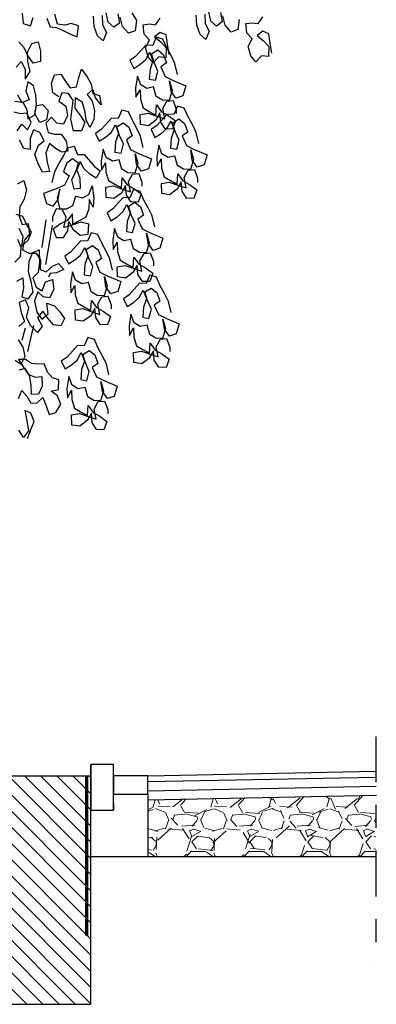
# Model space of a CAD drawing. Header units: metres. Extents: x 197542 to 199322, y 355606 to 356153.
# Tile 8 of 19: x 199000.78 to 199002.35, y 355622.68 to 355626.99. Entities that reach past the tile are written whole.
import ezdxf

# ---------------------------------------------------------------- set-up
doc = ezdxf.new("R2010")
doc.units = ezdxf.units.M
doc.linetypes.add('DASHDOTX2', pattern=[2, 1, -0.5, 0, -0.5])
doc.layers.add('X-XX-NIEUW-DETAIL-A', color=251, linetype='Continuous', lineweight=0)
doc.layers.add('X-XX-NIEUW-DETAIL-G', color=1, linetype='Continuous')
doc.layers.add('X-XX-NIEUW-DETAIL-S', color=1, linetype='Continuous')

# ---------------------------------------------------------------- blocks, each defined once
blk = doc.blocks.new('*U91')
blk.add_lwpolyline([(0.1000000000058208, 2.328304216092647e-11), (0, 2.328304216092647e-11), (0, -0.1999999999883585), (0.1000000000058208, -0.1999999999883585), (0.1000000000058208, 2.328304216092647e-11)], close=True)
blk = doc.blocks.new('boom1')
at = {"color": 88, "true_color": 0x186100}
for p, q in [((0.5924126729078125, 1.928234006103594), (0.6131678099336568, 2.028709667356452)), ((0.6476180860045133, 2.008065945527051), (0.6099264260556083, 1.865472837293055)), ((0.4820594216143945, 1.590138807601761), (0.5006943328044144, 1.633999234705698)), ((0.544701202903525, 1.642689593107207), (0.5122695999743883, 1.547892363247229))]:
    blk.add_line(p, q, dxfattribs=at)
for points in [[(0.4815881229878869, 2.782440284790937), (0.4877322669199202, 2.745366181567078), (0.5278812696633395, 2.736062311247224), (0.5433547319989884, 2.766938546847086)], [(0.6174888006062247, 2.763781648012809), (0.6359947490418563, 2.732874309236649), (0.6699713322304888, 2.729754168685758), (0.703942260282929, 2.720455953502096), (0.750263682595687, 2.704968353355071), (0.7842346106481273, 2.695670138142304), (0.7904494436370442, 2.735821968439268), (0.7503004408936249, 2.745125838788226), (0.7163153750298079, 2.738978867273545), (0.6761607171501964, 2.742104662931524), (0.6607494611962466, 2.779187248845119)], [(1.287777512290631, 2.631876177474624), (1.278544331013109, 2.668953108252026), (1.272397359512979, 2.702938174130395), (1.238426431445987, 2.712236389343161), (1.207521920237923, 2.696819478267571), (1.241484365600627, 2.678254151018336), (1.272354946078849, 2.65660261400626), (1.269231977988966, 2.619536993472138), (1.232166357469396, 2.622659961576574), (1.20125619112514, 2.601064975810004), (1.173474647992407, 2.622713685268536), (1.158060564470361, 2.656707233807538), (1.179709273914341, 2.684488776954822), (1.151927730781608, 2.70613748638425), (1.145780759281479, 2.740122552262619), (1.179762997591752, 2.743180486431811), (1.213739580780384, 2.740060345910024), (1.238474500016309, 2.764750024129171)], [(1.084039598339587, 2.783425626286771), (1.108726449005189, 2.755601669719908), (1.102514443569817, 2.718538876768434), (1.065437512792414, 2.709305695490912), (1.03148072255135, 2.734049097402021), (1.019155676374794, 2.768039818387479)], [(1.006810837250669, 2.780407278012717), (1.016046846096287, 2.746419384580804), (0.9851423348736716, 2.73100247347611), (0.9542689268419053, 2.749564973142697), (0.9419438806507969, 2.783555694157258)], [(0.9203121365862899, 2.774308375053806), (0.9233700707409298, 2.740326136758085), (0.9449678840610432, 2.712505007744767), (0.9264053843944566, 2.681631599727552), (0.8955319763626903, 2.700194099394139), (0.8770288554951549, 2.734190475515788), (0.873973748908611, 2.771261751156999)], [(1.850405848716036, 2.636241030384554), (1.841172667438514, 2.673317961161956), (1.835025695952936, 2.707303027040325), (1.801054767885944, 2.716601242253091), (1.770150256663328, 2.701184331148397), (1.804112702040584, 2.682619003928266), (1.834983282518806, 2.66096746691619), (1.831860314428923, 2.623901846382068), (1.794794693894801, 2.627024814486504), (1.763884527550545, 2.605429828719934), (1.736102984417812, 2.627078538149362), (1.720688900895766, 2.661072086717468), (1.742337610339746, 2.688853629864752), (1.714556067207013, 2.71050233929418), (1.708409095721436, 2.744487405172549), (1.742391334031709, 2.747545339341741), (1.776367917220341, 2.744425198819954), (1.801102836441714, 2.769114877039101)], [(1.671354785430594, 2.759966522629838), (1.665142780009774, 2.722903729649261), (1.628065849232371, 2.713670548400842), (1.594109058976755, 2.738413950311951), (1.581784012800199, 2.772404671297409)], [(1.569439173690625, 2.784772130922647), (1.578675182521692, 2.75078423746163), (1.547770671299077, 2.73536732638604), (1.51689726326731, 2.753929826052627), (1.504572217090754, 2.787920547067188)], [(1.482940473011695, 2.778673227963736), (1.485998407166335, 2.744690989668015), (1.507596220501, 2.716869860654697), (1.489033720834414, 2.685996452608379), (1.458160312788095, 2.704558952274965), (1.439657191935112, 2.738555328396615), (1.436602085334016, 2.775626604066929)], [(1.333952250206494, 2.558940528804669), (1.319659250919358, 2.599522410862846), (1.298838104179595, 2.627929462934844), (1.274929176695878, 2.656424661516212), (1.254196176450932, 2.687919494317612), (1.217319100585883, 2.695152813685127), (1.197910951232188, 2.664803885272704), (1.160857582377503, 2.665861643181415), (1.104043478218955, 2.624219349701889), (1.072724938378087, 2.609661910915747), (1.09354608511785, 2.581254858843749), (1.127952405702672, 2.595724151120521), (1.159359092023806, 2.613369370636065), (1.181766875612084, 2.640542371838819), (1.199412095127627, 2.609135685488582), (1.183091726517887, 2.578698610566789), (1.178946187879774, 2.541733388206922), (1.21282362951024, 2.537675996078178), (1.226144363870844, 2.571288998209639), (1.205411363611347, 2.602783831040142), (1.190853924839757, 2.63410237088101), (1.225260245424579, 2.648571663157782), (1.255697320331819, 2.632251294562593), (1.273342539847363, 2.600844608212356), (1.242024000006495, 2.586287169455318), (1.265756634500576, 2.551616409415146), (1.305545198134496, 2.538119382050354), (1.379123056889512, 2.517477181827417), (1.362626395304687, 2.480864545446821), (1.325308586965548, 2.472658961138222), (1.298223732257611, 2.49815452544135), (1.290018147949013, 2.53547233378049), (1.304487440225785, 2.50106601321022), (1.28799077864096, 2.46445337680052), (1.250937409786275, 2.465511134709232), (1.217324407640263, 2.478831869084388), (1.202855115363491, 2.513238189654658), (1.165625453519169, 2.508120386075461), (1.132012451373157, 2.521441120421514), (1.114367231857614, 2.552847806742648), (1.103869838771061, 2.509883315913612), (1.105988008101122, 2.47582958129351), (1.1283957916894, 2.503002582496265), (1.13051396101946, 2.468948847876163), (1.14507139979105, 2.437630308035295), (1.178684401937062, 2.424309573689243), (1.215385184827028, 2.41090069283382), (1.219530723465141, 2.447865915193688), (1.246615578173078, 2.422370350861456), (1.283316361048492, 2.408961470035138), (1.322928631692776, 2.389288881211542), (1.306608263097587, 2.358851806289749), (1.266467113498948, 2.359997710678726), (1.242470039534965, 2.385405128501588), (1.23726408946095, 2.419547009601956), (1.214856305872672, 2.392374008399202), (1.174098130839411, 2.371905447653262), (1.130957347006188, 2.376227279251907), (1.128927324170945, 2.413368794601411), (1.17233254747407, 2.418310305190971), (1.230647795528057, 2.404284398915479), (1.264437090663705, 2.39713922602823), (1.253143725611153, 2.434545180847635), (1.275551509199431, 2.46171818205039), (1.309605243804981, 2.463836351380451), (1.327250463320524, 2.432429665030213), (1.326809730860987, 2.4169907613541)], [(0.684092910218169, 2.476748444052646), (0.6501276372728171, 2.492224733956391), (0.6439806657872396, 2.526209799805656), (0.6594541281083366, 2.557086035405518), (0.6934363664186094, 2.56014396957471), (0.7181260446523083, 2.535409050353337), (0.7459047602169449, 2.510671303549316), (0.7798869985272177, 2.513729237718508), (0.7922742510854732, 2.547697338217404), (0.8077477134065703, 2.578573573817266), (0.8386126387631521, 2.550743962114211), (0.8602104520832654, 2.522922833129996), (0.8694464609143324, 2.488934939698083), (0.9065092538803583, 2.482722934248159), (0.9157452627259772, 2.448735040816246), (0.8848775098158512, 2.473475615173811), (0.8694605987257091, 2.504380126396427), (0.8385532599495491, 2.485874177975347), (0.8663319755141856, 2.461136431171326), (0.878657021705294, 2.427145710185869), (0.875536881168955, 2.393169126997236), (0.8538881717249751, 2.365387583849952), (0.8322903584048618, 2.39320871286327), (0.8261433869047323, 2.427193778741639), (0.8107264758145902, 2.458098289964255), (0.7736721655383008, 2.473577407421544), (0.7705491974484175, 2.436511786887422), (0.798327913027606, 2.411774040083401), (0.8261038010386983, 2.383947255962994), (0.8075413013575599, 2.353073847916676), (0.7642947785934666, 2.353113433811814), (0.748889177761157, 2.396374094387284), (0.7613075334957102, 2.464321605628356), (0.7366178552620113, 2.48905652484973), (0.6995522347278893, 2.492179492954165), (0.6840787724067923, 2.461303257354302), (0.7211302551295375, 2.442735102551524), (0.7303662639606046, 2.40874720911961), (0.7087147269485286, 2.37787662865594), (0.6716491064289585, 2.380999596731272), (0.6438675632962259, 2.402648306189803), (0.6129573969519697, 2.381053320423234), (0.6252824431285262, 2.347062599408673), (0.6592561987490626, 2.340853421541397), (0.6963246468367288, 2.340819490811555), (0.7241033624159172, 2.316081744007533), (0.73333654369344, 2.279004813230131), (0.6993543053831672, 2.275946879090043), (0.6653862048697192, 2.288334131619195), (0.6314237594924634, 2.306899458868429), (0.6128584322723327, 2.272937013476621), (0.6190054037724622, 2.238951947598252), (0.6313304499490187, 2.204961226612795), (0.5942591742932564, 2.201906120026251), (0.5695751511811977, 2.232819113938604), (0.5510720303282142, 2.266815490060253), (0.5727263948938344, 2.300775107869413), (0.6036309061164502, 2.316192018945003), (0.5789468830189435, 2.347105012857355), (0.5449759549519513, 2.356403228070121), (0.5264134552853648, 2.325529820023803), (0.5263766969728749, 2.285372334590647), (0.4924001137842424, 2.288492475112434), (0.4677160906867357, 2.319405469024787)], [(0.4553910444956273, 2.353396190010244), (0.4801259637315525, 2.378085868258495), (0.5109965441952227, 2.356434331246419), (0.5326452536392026, 2.3842158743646), (0.507964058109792, 2.418217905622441), (0.4739818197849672, 2.415159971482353), (0.4369190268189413, 2.421371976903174)], [(0.4431338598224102, 2.461523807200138), (0.4863775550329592, 2.458395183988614), (0.5079753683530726, 2.430574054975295), (0.514122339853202, 2.39658898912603), (0.5512049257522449, 2.412000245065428), (0.560503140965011, 2.445971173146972), (0.5944853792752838, 2.44902910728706), (0.625355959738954, 2.427377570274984), (0.6160577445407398, 2.393406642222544), (0.5789808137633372, 2.384173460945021), (0.551207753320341, 2.415089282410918), (0.5605059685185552, 2.449060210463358), (0.5574480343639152, 2.483042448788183), (0.5451229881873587, 2.51703316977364), (0.5142467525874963, 2.532506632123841), (0.5018595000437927, 2.498538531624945), (0.5203654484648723, 2.467631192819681), (0.4832856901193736, 2.455308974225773), (0.4585988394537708, 2.483132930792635)], [(0.4494250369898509, 2.585079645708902), (0.4772461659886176, 2.606677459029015), (0.4988439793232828, 2.5788563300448), (0.4988100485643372, 2.541787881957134), (0.5266368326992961, 2.569563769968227), (0.5143146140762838, 2.606643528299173), (0.5112566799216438, 2.640625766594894), (0.5359972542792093, 2.67149351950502), (0.5699823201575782, 2.677640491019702), (0.5823073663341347, 2.64364977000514), (0.5822734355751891, 2.606581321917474), (0.5421102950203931, 2.600440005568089), (0.5143344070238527, 2.628266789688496), (0.4927365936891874, 2.656087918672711), (0.4649550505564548, 2.677736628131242)], [(1.450340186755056, 2.307089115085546), (1.436047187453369, 2.347670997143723), (1.415226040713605, 2.376078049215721), (1.39131711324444, 2.404573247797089), (1.370584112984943, 2.436068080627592), (1.333707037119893, 2.443301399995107), (1.314298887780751, 2.412952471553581), (1.277245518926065, 2.414010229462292), (1.220431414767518, 2.372367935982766), (1.18911287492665, 2.357810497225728), (1.209934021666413, 2.329403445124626), (1.244340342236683, 2.343872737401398), (1.275747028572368, 2.361517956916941), (1.298154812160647, 2.388690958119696), (1.315800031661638, 2.357284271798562), (1.29947966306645, 2.32684719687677), (1.295334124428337, 2.289881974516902), (1.329211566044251, 2.285824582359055), (1.342532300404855, 2.319437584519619), (1.32179930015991, 2.350932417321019), (1.30724186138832, 2.382250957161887), (1.34164818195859, 2.396720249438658), (1.372085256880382, 2.38039988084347), (1.389730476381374, 2.348993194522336), (1.358411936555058, 2.334435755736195), (1.382144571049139, 2.299764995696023), (1.421933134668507, 2.286267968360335), (1.495510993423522, 2.265625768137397), (1.479014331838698, 2.229013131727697), (1.441696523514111, 2.220807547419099), (1.414611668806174, 2.246303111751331), (1.406406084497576, 2.283620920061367), (1.420875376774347, 2.249214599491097), (1.404378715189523, 2.212601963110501), (1.367325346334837, 2.213659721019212), (1.333712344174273, 2.226980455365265), (1.319243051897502, 2.261386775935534), (1.282013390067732, 2.256268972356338), (1.248400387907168, 2.269589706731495), (1.230755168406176, 2.300996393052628), (1.220257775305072, 2.258031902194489), (1.222375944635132, 2.223978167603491), (1.24478372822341, 2.251151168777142), (1.246901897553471, 2.217097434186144), (1.261459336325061, 2.185778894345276), (1.295072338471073, 2.172458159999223), (1.331773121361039, 2.159049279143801), (1.335918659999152, 2.196014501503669), (1.363003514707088, 2.170518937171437), (1.399704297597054, 2.157110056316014), (1.439316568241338, 2.137437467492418), (1.422996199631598, 2.107000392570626), (1.382855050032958, 2.108146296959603), (1.358857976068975, 2.133553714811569), (1.353652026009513, 2.167695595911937), (1.331244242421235, 2.140522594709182), (1.290486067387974, 2.120054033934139), (1.247345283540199, 2.124375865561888), (1.245315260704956, 2.161517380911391), (1.288720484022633, 2.166458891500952), (1.34703573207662, 2.152432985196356), (1.380825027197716, 2.145287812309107), (1.369531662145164, 2.182693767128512), (1.391939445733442, 2.209866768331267), (1.425993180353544, 2.211984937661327), (1.443638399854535, 2.180578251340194), (1.443197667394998, 2.165139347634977)], [(1.145245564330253, 2.293011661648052), (1.130952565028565, 2.333593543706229), (1.110131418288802, 2.362000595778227), (1.086222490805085, 2.390495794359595), (1.06548949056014, 2.421990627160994), (1.02861241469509, 2.429223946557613), (1.009204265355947, 2.398875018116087), (0.9721508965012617, 2.399932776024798), (0.9153367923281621, 2.358290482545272), (0.8840182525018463, 2.34373304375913), (0.9048393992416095, 2.315325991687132), (0.9392457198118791, 2.329795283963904), (0.9706524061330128, 2.347440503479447), (0.993060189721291, 2.374613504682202), (1.010705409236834, 2.343206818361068), (0.994385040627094, 2.312769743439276), (0.9902395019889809, 2.275804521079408), (1.024116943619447, 2.271747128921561), (1.037437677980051, 2.305360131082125), (1.016704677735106, 2.336854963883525), (1.002147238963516, 2.368173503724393), (1.036553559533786, 2.382642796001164), (1.066990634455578, 2.366322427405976), (1.08463585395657, 2.334915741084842), (1.053317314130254, 2.3203583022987), (1.077049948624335, 2.285687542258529), (1.116838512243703, 2.272190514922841), (1.190416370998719, 2.251548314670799), (1.173919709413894, 2.214935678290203), (1.136601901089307, 2.206730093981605), (1.10951704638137, 2.232225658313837), (1.10131146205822, 2.269543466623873), (1.115780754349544, 2.235137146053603), (1.099284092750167, 2.198524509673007), (1.062230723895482, 2.199582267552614), (1.02861772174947, 2.212903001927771), (1.014148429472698, 2.24730932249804), (0.9769187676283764, 2.242191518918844), (0.9433057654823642, 2.255512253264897), (0.9256605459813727, 2.286918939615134), (0.9151631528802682, 2.243954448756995), (0.9172813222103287, 2.209900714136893), (0.9396891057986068, 2.237073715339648), (0.9418072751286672, 2.20301998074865), (0.9563647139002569, 2.171701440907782), (0.989977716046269, 2.158380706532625), (1.026678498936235, 2.144971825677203), (1.030824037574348, 2.181937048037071), (1.057908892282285, 2.156441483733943), (1.094609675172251, 2.14303260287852), (1.134221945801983, 2.123360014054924), (1.117901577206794, 2.092922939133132), (1.077760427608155, 2.094068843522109), (1.053763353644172, 2.119476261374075), (1.048557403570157, 2.153618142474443), (1.026149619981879, 2.126445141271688), (0.9853914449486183, 2.105976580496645), (0.9422506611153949, 2.110298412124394), (0.9402206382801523, 2.147439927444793), (0.9836258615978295, 2.152381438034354), (1.041941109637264, 2.138355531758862), (1.075730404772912, 2.131210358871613), (1.06443703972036, 2.168616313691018), (1.086844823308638, 2.195789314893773), (1.120898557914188, 2.197907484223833), (1.138543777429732, 2.1665007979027), (1.138103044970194, 2.151061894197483)], [(0.6464891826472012, 2.164844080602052), (0.6619711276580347, 2.204987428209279), (0.6836198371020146, 2.232768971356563), (0.708357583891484, 2.2605476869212), (0.73000912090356, 2.29141826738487), (0.7670832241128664, 2.297562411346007), (0.7855891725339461, 2.266655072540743), (0.8226576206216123, 2.266621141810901), (0.8782207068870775, 2.223323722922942), (0.90909694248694, 2.207850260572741), (0.88744823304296, 2.18006871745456), (0.8534829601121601, 2.195545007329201), (0.8226095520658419, 2.214107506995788), (0.8010117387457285, 2.241928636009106), (0.782449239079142, 2.211055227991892), (0.7978661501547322, 2.180150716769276), (0.8009212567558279, 2.143079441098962), (0.7669390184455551, 2.140021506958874), (0.7546139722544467, 2.174012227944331), (0.7762655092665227, 2.204882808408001), (0.7917389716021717, 2.235759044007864), (0.7577736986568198, 2.251235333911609), (0.7268691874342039, 2.235818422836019), (0.7083066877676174, 2.204945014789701), (0.7391829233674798, 2.189471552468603), (0.7144395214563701, 2.155514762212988), (0.6742707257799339, 2.14319537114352), (0.6001168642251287, 2.124729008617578), (0.6155281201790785, 2.087646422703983), (0.6525880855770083, 2.078345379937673), (0.6804120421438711, 2.103032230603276), (0.6897130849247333, 2.140092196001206), (0.6742367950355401, 2.106126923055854), (0.68964805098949, 2.069044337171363), (0.7267164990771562, 2.069010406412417), (0.7607072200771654, 2.081335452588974), (0.7761835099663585, 2.115300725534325), (0.8132463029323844, 2.109088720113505), (0.8472370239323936, 2.121413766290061), (0.8657995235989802, 2.152287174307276), (0.8750270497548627, 2.109032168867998), (0.8719069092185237, 2.075055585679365), (0.8503090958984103, 2.10287671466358), (0.8471889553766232, 2.068900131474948), (0.8317154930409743, 2.038023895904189), (0.797724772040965, 2.025698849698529), (0.7606450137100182, 2.01337663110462), (0.7575899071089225, 2.050447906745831), (0.7297659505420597, 2.025761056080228), (0.6926861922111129, 2.013438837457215), (0.6525117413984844, 1.994941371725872), (0.6679286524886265, 1.964036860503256), (0.7080861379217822, 1.964000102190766), (0.7328210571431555, 1.988689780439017), (0.7390302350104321, 2.022663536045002), (0.7606280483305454, 1.994842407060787), (0.8007657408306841, 1.973182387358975), (0.8440150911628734, 1.97623183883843), (0.8471380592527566, 2.013297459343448), (0.8038971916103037, 2.019515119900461), (0.7451941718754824, 2.00721269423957), (0.7112091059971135, 2.001065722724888), (0.7235991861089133, 2.038122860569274), (0.7020013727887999, 2.065943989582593), (0.6680247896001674, 2.06906413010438), (0.6494622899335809, 2.038190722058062), (0.6494481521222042, 2.022745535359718)], [(0.4570759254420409, 2.159931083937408), (0.4910666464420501, 2.172256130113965), (0.5064807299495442, 2.13826258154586), (0.4940934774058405, 2.104294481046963), (0.4693557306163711, 2.076515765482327), (0.466235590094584, 2.042539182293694), (0.4816525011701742, 2.011634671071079), (0.5156347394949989, 2.014692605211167), (0.5217788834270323, 1.977618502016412), (0.4939549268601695, 1.952931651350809), (0.4846567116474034, 1.918960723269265), (0.5186248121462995, 1.906573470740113), (0.5587822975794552, 1.906536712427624), (0.5834719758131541, 1.88180179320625), (0.580351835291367, 1.847825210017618), (0.6143227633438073, 1.838526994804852), (0.6483219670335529, 1.860119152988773), (0.682309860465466, 1.869355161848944), (0.7100914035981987, 1.847706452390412), (0.6699226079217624, 1.835387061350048), (0.6359403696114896, 1.832329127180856), (0.6266619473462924, 1.819981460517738)], [(1.208664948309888, 2.003146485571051), (1.1943719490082, 2.043728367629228), (1.173550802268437, 2.072135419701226), (1.149641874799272, 2.100630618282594), (1.128908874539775, 2.132125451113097), (1.092031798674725, 2.139358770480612), (1.072623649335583, 2.109009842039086), (1.035570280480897, 2.110067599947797), (0.9787561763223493, 2.068425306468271), (0.9474376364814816, 2.053867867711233), (0.9682587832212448, 2.025460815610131), (1.002665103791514, 2.039930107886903), (1.0340717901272, 2.057575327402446), (1.056479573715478, 2.084748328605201), (1.07412479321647, 2.053341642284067), (1.057804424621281, 2.022904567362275), (1.053658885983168, 1.985939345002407), (1.087536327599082, 1.98188195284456), (1.100857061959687, 2.015494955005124), (1.080124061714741, 2.046989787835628), (1.065566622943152, 2.078308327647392), (1.099972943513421, 2.092777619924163), (1.130410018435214, 2.076457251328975), (1.148055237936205, 2.045050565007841), (1.116736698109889, 2.0304931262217), (1.140469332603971, 1.995822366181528), (1.180257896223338, 1.98232533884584), (1.253835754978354, 1.961683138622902), (1.23733909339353, 1.925070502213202), (1.200021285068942, 1.916864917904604), (1.172936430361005, 1.942360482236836), (1.164730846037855, 1.979678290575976), (1.179200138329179, 1.945271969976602), (1.162703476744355, 1.908659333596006), (1.125650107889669, 1.909717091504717), (1.092037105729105, 1.92303782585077), (1.077567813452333, 1.957444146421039), (1.040338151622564, 1.952326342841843), (1.006725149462, 1.965647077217), (0.989079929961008, 1.997053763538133), (0.9785825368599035, 1.954089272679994), (0.980700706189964, 1.920035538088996), (1.003108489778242, 1.947208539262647), (1.005226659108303, 1.913154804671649), (1.019784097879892, 1.881836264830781), (1.053397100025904, 1.868515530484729), (1.09009788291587, 1.855106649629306), (1.094243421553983, 1.892071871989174), (1.12132827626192, 1.866576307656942), (1.158029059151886, 1.853167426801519), (1.19764132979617, 1.833494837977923), (1.181320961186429, 1.803057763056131), (1.14117981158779, 1.804203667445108), (1.117182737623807, 1.829611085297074), (1.111976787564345, 1.863752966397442), (1.089569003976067, 1.836579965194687), (1.048810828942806, 1.816111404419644), (1.00567004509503, 1.820433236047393), (1.003640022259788, 1.857574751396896), (1.047045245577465, 1.862516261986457), (1.105360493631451, 1.848490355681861), (1.139149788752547, 1.841345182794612), (1.127856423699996, 1.878751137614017), (1.150264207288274, 1.905924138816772), (1.184317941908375, 1.908042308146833), (1.201963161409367, 1.876635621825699), (1.201522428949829, 1.861196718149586)], [(0.5113803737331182, 1.2304366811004), (0.5297188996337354, 1.263957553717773), (0.5482313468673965, 1.293113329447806), (0.5295535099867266, 1.322973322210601), (0.4963804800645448, 1.33258165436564), (0.5087715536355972, 1.295913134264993), (0.5167975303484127, 1.259070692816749), (0.4893809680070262, 1.233932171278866), (0.4642424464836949, 1.261348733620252)], [(0.4618160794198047, 1.377110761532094), (0.4803285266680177, 1.406266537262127), (0.5073887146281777, 1.385484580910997), (0.5302577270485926, 1.360163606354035), (0.5651785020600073, 1.36155497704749), (0.5950384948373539, 1.380232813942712), (0.6137163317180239, 1.350372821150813), (0.6302985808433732, 1.318243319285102), (0.6671410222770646, 1.326269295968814), (0.6943836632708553, 1.355772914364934), (0.673436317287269, 1.387728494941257), (0.6421849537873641, 1.40397143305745), (0.6812969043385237, 1.409901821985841), (0.6842706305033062, 1.444996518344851), (0.6490020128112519, 1.452335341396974), (0.621941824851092, 1.473117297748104), (0.603263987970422, 1.502977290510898), (0.5683432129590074, 1.50158591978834), (0.533248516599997, 1.504559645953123), (0.4999015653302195, 1.518533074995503), (0.4627112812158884, 1.519237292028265), (0.4878498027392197, 1.491820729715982), (0.5173534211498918, 1.464578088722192), (0.5548915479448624, 1.455143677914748), (0.589812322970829, 1.456535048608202), (0.5912036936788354, 1.421614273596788), (0.5726912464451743, 1.392458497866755), (0.5334053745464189, 1.390893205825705), (0.5320140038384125, 1.42581398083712), (0.5218924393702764, 1.460386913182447), (0.4990234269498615, 1.485707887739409), (0.4642765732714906, 1.479951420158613)], [(0.4431553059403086, 1.51627209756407), (0.4765022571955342, 1.502298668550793), (0.499379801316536, 1.531628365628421), (0.4871626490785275, 1.563931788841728), (0.4620241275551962, 1.591348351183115)], [(0.4633098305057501, 1.997998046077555), (0.4863527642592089, 1.968311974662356), (0.4790139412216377, 1.93304335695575), (0.5153346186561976, 1.95416462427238), (0.5338470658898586, 1.983320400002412), (0.5064390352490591, 2.012832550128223), (0.4856656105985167, 2.040423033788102), (0.4503969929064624, 2.047761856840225)], [(0.4561449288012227, 1.958364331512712), (0.4748227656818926, 1.928504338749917), (0.4718490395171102, 1.893409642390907), (0.4419890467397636, 1.874731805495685)], [(0.453501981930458, 1.805238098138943), (0.4858054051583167, 1.817455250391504), (0.4894662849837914, 1.780438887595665), (0.4798579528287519, 1.747265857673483), (0.5151265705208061, 1.739927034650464), (0.5425431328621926, 1.765065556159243), (0.5322476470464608, 1.804003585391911), (0.5177609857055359, 1.838402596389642), (0.5205607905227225, 1.877862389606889), (0.541168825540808, 1.909287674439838), (0.5757417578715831, 1.919409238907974), (0.5774809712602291, 1.875758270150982), (0.5703160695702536, 1.836124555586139), (0.540456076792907, 1.817446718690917), (0.5593078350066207, 1.783221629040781), (0.5926547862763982, 1.769248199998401), (0.6109933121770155, 1.802769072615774), (0.6478357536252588, 1.810795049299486), (0.6558617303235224, 1.773952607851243), (0.6329841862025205, 1.744622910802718), (0.5978894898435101, 1.747596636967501), (0.5687337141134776, 1.766109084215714), (0.5503951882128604, 1.73258821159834), (0.5629601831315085, 1.691554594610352), (0.5901942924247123, 1.666407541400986), (0.6244193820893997, 1.6852592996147), (0.6184889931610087, 1.724371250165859), (0.6603922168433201, 1.715110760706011), (0.6874524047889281, 1.694328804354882), (0.7146865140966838, 1.669181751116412), (0.6939045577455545, 1.642121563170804), (0.6544447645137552, 1.64492136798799), (0.6228455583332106, 1.669894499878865), (0.5956114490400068, 1.695041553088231), (0.565925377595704, 1.671998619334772), (0.5912378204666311, 1.640216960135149), (0.5659168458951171, 1.617347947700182), (0.5299525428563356, 1.642147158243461), (0.5069096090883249, 1.671833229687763), (0.518613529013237, 1.707275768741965), (0.4999356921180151, 1.73713576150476), (0.4653627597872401, 1.727014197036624), (0.4777538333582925, 1.690345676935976), (0.4943360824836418, 1.658216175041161), (0.4644760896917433, 1.639538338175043)], [(0.9771725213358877, 1.845499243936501), (0.9628795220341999, 1.886081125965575), (0.9420583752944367, 1.914488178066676), (0.9181494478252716, 1.94298337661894), (0.8974164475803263, 1.974478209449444), (0.8605393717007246, 1.981711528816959), (0.8411312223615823, 1.951362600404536), (0.8040778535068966, 1.952420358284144), (0.7472637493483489, 1.910778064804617), (0.7159452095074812, 1.89622062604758), (0.7367663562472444, 1.867813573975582), (0.771172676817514, 1.882282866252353), (0.8025793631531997, 1.899928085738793), (0.8249871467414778, 1.927101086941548), (0.8426323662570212, 1.895694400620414), (0.8263119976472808, 1.865257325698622), (0.8221664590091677, 1.828292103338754), (0.8560439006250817, 1.824234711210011), (0.8693646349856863, 1.857847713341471), (0.848631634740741, 1.889342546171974), (0.8340741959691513, 1.920661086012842), (0.8684805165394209, 1.935130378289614), (0.8989175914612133, 1.918810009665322), (0.9165628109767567, 1.887403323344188), (0.885244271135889, 1.87284588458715), (0.9089769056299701, 1.838175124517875), (0.9487654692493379, 1.824678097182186), (1.022343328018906, 1.804035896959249), (1.005846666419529, 1.767423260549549), (0.9685288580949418, 1.759217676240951), (0.9414440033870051, 1.784713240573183), (0.9332384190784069, 1.822031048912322), (0.9477077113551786, 1.787624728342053), (0.9312110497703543, 1.751012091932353), (0.8941576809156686, 1.752069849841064), (0.8605446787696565, 1.765390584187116), (0.8460753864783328, 1.799796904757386), (0.8088457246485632, 1.794679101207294), (0.775232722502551, 1.807999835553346), (0.7575875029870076, 1.83940652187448), (0.7470901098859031, 1.79644203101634), (0.7492082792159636, 1.762388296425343), (0.7716160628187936, 1.789561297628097), (0.7737342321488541, 1.755507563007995), (0.7882916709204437, 1.724189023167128), (0.8219046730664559, 1.710868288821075), (0.8586054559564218, 1.697459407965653), (0.8627509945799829, 1.73442463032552), (0.8898358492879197, 1.708929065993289), (0.9265366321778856, 1.695520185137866), (0.9661489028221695, 1.675847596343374), (0.9498285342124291, 1.645410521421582), (0.9096873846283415, 1.646556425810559), (0.8856903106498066, 1.671963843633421), (0.8804843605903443, 1.706105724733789), (0.8580765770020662, 1.678932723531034), (0.8173184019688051, 1.65846416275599), (0.7741776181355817, 1.662785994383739), (0.7721475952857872, 1.699927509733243), (0.8155528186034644, 1.704869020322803), (0.873868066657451, 1.690843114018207), (0.907657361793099, 1.683697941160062), (0.896363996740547, 1.721103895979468), (0.9187717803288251, 1.748276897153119), (0.952825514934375, 1.750395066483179), (0.9704707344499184, 1.718988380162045), (0.9700300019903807, 1.703549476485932)], [(1.298174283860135, 1.690264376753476), (1.283881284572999, 1.730846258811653), (1.263060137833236, 1.759253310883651), (1.239151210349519, 1.787748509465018), (1.218418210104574, 1.819243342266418), (1.181541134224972, 1.826476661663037), (1.16213298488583, 1.79612773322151), (1.125079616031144, 1.797185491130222), (1.068265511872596, 1.755543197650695), (1.036946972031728, 1.740985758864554), (1.057768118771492, 1.712578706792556), (1.092174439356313, 1.727047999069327), (1.123581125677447, 1.744693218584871), (1.145988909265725, 1.771866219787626), (1.163634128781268, 1.740459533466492), (1.147313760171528, 1.710022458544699), (1.143168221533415, 1.673057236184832), (1.177045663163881, 1.668999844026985), (1.190366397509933, 1.702612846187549), (1.169633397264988, 1.734107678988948), (1.155075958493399, 1.765426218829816), (1.189482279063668, 1.779895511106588), (1.21991935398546, 1.763575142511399), (1.237564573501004, 1.732168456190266), (1.206246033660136, 1.717611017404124), (1.229978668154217, 1.682940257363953), (1.269767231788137, 1.66944322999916), (1.343345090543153, 1.648801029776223), (1.326848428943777, 1.612188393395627), (1.289530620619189, 1.603982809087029), (1.262445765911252, 1.629478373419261), (1.254240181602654, 1.666796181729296), (1.268709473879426, 1.632389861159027), (1.252212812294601, 1.595777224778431), (1.215159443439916, 1.596834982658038), (1.181546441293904, 1.610155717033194), (1.167077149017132, 1.644562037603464), (1.12984748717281, 1.639444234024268), (1.096234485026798, 1.65276496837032), (1.078589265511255, 1.684171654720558), (1.068091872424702, 1.641207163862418), (1.070210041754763, 1.607153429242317), (1.092617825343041, 1.634326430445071), (1.094735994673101, 1.60027269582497), (1.109293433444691, 1.568954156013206), (1.142906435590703, 1.555633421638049), (1.179607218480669, 1.542224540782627), (1.183752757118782, 1.579189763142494), (1.210837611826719, 1.553694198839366), (1.247538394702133, 1.540285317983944), (1.287150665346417, 1.520612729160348), (1.270830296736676, 1.490175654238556), (1.230689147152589, 1.491321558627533), (1.206692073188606, 1.516728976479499), (1.201486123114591, 1.550870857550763), (1.179078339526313, 1.523697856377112), (1.138320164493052, 1.503229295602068), (1.095179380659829, 1.507551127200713), (1.093149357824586, 1.544692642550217), (1.136554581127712, 1.549634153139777), (1.194869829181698, 1.535608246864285), (1.228659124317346, 1.528463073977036), (1.217365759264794, 1.565869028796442), (1.239773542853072, 1.593042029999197), (1.273827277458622, 1.595160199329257), (1.291472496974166, 1.563753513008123), (1.291031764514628, 1.548314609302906)], [(0.958187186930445, 1.462743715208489), (0.9438941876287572, 1.503325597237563), (0.923073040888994, 1.531732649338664), (0.8991641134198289, 1.560227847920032), (0.8784311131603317, 1.591722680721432), (0.8415540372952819, 1.598956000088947), (0.8221458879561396, 1.568607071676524), (0.785092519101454, 1.569664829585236), (0.7282784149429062, 1.528022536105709), (0.6969598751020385, 1.513465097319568), (0.7177810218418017, 1.48505804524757), (0.7521873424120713, 1.499527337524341), (0.783594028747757, 1.517172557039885), (0.8060018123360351, 1.54434555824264), (0.8236470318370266, 1.512938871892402), (0.8073266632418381, 1.48250179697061), (0.803181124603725, 1.445536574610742), (0.837058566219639, 1.441479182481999), (0.8503793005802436, 1.475092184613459), (0.8296463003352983, 1.506587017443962), (0.8150888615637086, 1.53790555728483), (0.8494951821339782, 1.552374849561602), (0.8799322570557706, 1.536054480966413), (0.897577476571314, 1.504647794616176), (0.8662589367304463, 1.490090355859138), (0.8899915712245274, 1.455419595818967), (0.9297801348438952, 1.441922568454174), (1.003357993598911, 1.421280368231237), (0.9868613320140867, 1.384667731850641), (0.9495435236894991, 1.376462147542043), (0.9224586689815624, 1.401957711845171), (0.9142530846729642, 1.43927552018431), (0.9287223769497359, 1.404869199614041), (0.9122257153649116, 1.368256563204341), (0.8751723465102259, 1.369314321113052), (0.8415593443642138, 1.382635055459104), (0.8270900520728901, 1.417041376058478), (0.7898603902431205, 1.411923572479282), (0.7562473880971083, 1.425244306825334), (0.7386021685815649, 1.456650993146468), (0.7281047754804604, 1.413686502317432), (0.7302229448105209, 1.379632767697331), (0.752630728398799, 1.406805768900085), (0.7547488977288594, 1.372752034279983), (0.7693063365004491, 1.341433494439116), (0.8029193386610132, 1.328112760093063), (0.8396201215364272, 1.314703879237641), (0.8437656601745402, 1.351669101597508), (0.870850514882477, 1.326173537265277), (0.9075512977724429, 1.312764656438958), (0.9471635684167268, 1.293092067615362), (0.9308431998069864, 1.26265499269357), (0.8907020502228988, 1.263800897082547), (0.8667049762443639, 1.289208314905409), (0.8614990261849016, 1.323350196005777), (0.8390912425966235, 1.296177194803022), (0.7983330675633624, 1.275708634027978), (0.7551922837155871, 1.280030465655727), (0.7531622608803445, 1.317171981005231), (0.7965674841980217, 1.322113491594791), (0.8548827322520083, 1.308087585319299), (0.8886720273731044, 1.30094241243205), (0.8773786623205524, 1.338348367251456), (0.8997864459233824, 1.36552136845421), (0.9338401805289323, 1.367639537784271), (0.9514854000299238, 1.336232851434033), (0.9510446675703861, 1.32079394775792)]]:
    blk.add_lwpolyline(points, dxfattribs=at)

msp = doc.modelspace()

# ---------------------------------------------------------------- hatches: boundary and pattern name
at = {"layer": 'X-XX-NIEUW-DETAIL-A'}
h = msp.add_hatch(dxfattribs=at)
h.set_pattern_fill('AGW-GROND_TEELAARDE', color=256, scale=0.05, angle=45, pattern_type=2)
h.set_pattern_definition([(135, (10.16103040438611, 0), (-0.03535533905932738, -0.03535533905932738), [])])
h.paths.add_polyline_path([(199001.0966054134, 355623.6796852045), (198999.2716054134, 355623.6796852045), (198999.2716054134, 355623.6289173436), (198999.3216054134, 355623.6289173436), (198999.4716054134, 355623.4789173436), (198999.4716054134, 355623.4289173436), (198999.9021062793, 355623.4289173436), (198999.9021062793, 355622.9741843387), (198999.9021062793, 355622.6796852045), (199001.0966054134, 355622.6796852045)])
h = msp.add_hatch(dxfattribs=at)
h.set_pattern_fill('GRAVEL', color=256, scale=0.01)
h.set_pattern_definition([(228.0127875, (10.34391040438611, 8.754), (-2.032000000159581, -2.285999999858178), [0.034172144, -3.3830483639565]), (184.969741, (10.32105040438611, 8.7286), (3.04799999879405, 0.2540000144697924), [0.05864047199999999, -5.805404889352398]), (132.5104471, (10.26263040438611, 8.72352), (2.540000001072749, -2.793999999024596), [0.04134815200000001, -4.093472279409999]), (267.273689, (10.16357040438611, 8.66002), (0.2540000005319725, 5.079999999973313), [0.05340045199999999, -5.286643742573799]), (292.83365418, (10.16103040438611, 8.60668), (-1.270000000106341, 3.047999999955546), [0.05236336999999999, -5.183980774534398]), (357.2736889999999, (10.18135040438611, 8.55842), (-5.079999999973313, 0.2540000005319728), [0.05340045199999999, -5.286643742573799]), (37.69424047, (10.23469040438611, 8.55588), (-3.30199999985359, -2.540000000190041), [0.07061936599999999, -6.991311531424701]), (72.25532837, (10.29057040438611, 8.59906), (1.778000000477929, 5.587999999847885), [0.066671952, -6.6005256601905]), (121.42956562, (10.31089040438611, 8.66256), (-2.032000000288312, 3.301999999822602), [0.0535813, -5.304554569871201]), (175.2363583, (10.28295040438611, 8.70828), (2.793999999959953, -0.2540000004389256), [0.06117132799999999, -2.997393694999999]), (222.3974378, (10.22199040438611, 8.71336), (-3.047999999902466, -2.794000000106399), [0.07910779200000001, -7.8316772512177]), (138.81407483, (10.41503040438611, 8.65748), (-1.777999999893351, 1.524000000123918), [0.027000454, -2.6730565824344]), (171.4692344, (10.39471040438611, 8.67526), (3.302000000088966, -0.5079999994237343), [0.051368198, -5.085463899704]), (225, (10.34391040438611, 8.68288), (-3.552713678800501e-17, -0.2540000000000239), [0.035920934, -0.3232893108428]), (203.19859051, (10.32613040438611, 8.71336), (1.270000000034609, 0.5079999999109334), [0.01934413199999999, -1.915062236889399]), (291.80140949, (10.30835040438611, 8.70574), (-0.2540000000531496, 0.7619999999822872), [0.027356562, -1.340475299]), (30.96375653, (10.31851040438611, 8.68034), (0.7620000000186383, 0.5079999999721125), [0.04443196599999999, -1.436629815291]), (161.56505118, (10.35661040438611, 8.7032), (0.5080000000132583, -0.2539999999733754), [0.032128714, -0.7710898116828]), (16.389540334, (10.16103040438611, 8.70574), (2.540000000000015, 0.7620000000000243), [0.04500880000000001, -4.455882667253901]), (70.34617594, (10.20421040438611, 8.71844), (-1.016000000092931, -2.793999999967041), [0.037759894, -3.73822156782]), (293.19859051, (10.35661040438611, 8.754), (-0.5079999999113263, 1.270000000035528), [0.03868800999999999, -1.895718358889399]), (343.6104596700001, (10.37185040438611, 8.71844), (-2.540000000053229, 0.761999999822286), [0.04500879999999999, -4.455882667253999]), (339.44395478, (10.16103040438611, 8.54826), (-1.269999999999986, 0.508000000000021), [0.04340351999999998, -2.1267734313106]), (294.7751406, (10.20167040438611, 8.53302), (-1.270000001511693, 2.793999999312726), [0.036367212, -3.600359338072]), (66.80140949, (10.35915040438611, 8.5), (0.5079999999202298, 1.27000000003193), [0.03868801, -1.8957183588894]), (17.35402464, (10.37439040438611, 8.53556), (-3.301999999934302, -1.016000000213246), [0.04257827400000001, -4.21523759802]), (69.44395478, (10.23469040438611, 8.5), (-0.508000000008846, -1.269999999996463), [0.02170176, -2.148475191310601]), (101.309932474, (10.34391040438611, 8.5), (-0.25400000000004, 1.016000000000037), [0.01295146, -1.2821994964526]), (165.963756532, (10.34137040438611, 8.5127), (0.7619999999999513, -0.2539999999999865), [0.05236337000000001, -0.9949054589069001]), (186.00900596, (10.29057040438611, 8.5254), (2.539999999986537, 0.2540000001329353), [0.04852669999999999, -4.804136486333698]), (303.69006753, (10.31851040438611, 8.65748), (-0.2540000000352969, 0.5079999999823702), [0.036632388, -0.879177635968]), (353.15722659, (10.33883040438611, 8.627), (4.318000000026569, -0.5079999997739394), [0.063955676, -6.331600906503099]), (60.9453959, (10.40233040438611, 8.61938), (-1.016000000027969, -1.777999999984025), [0.026150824, -2.588939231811]), (90, (10.41503040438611, 8.64224), (-0.254, 0.254), [0.01524, -0.23876]), (120.25643716, (10.28549040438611, 8.53302), (1.015999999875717, -1.77800000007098), [0.035286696, -3.49339407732]), (48.01278749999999, (10.26771040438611, 8.5635), (2.032000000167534, 2.285999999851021), [0.068344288, -3.3488762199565]), (0, (10.31343040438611, 8.6143), (0.254, 0.254), [0.06604, -0.18796]), (325.3048465, (10.37947040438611, 8.6143), (2.540000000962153, -1.777999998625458), [0.040160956, -3.975931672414]), (254.0546040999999, (10.41249040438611, 8.59144), (-0.2539999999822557, -1.016000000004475), [0.03698290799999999, -1.8121650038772]), (207.64597536, (10.40233040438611, 8.55588), (-4.826000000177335, -2.539999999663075), [0.06021450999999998, -5.961246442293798]), (175.42607874, (10.34899040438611, 8.52794), (-3.301999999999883, 0.2539999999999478), [0.063702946, -6.306584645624])])
h.paths.add_polyline_path([(199002.3466054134, 355623.5946642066), (199001.3466054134, 355623.5746642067), (199001.3466054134, 355623.3247561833), (199002.3466054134, 355623.3247561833)])

# ---------------------------------------------------------------- linework, layer by layer
at = {"layer": 'X-XX-NIEUW-DETAIL-G', "color": 6, "linetype": 'DASHDOTX2', "ltscale": 0.2, "flags": 128}
msp.add_lwpolyline([(199002.3466054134, 355623.8523187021), (199002.3466054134, 355622.8523187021)], dxfattribs=at)
at = {"layer": 'X-XX-NIEUW-DETAIL-S', "flags": 128}
for points in [[(198999.9021062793, 355622.9741843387), (198999.9021062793, 355622.6796852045), (199001.0966054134, 355622.6796852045), (199001.0966054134, 355623.7296852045)], [(199001.3466054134, 355623.6796852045), (199002.3466054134, 355623.6996852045)], [(198999.2716054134, 355623.6796852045), (199001.0966054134, 355623.6796852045)], [(199001.3466054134, 355623.6796852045), (199001.1966054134, 355623.6796852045), (199001.1966054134, 355623.5996852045), (199001.3466054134, 355623.5996852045), (199001.3466054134, 355623.6796852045)], [(199001.3471053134, 355623.654690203), (199002.3471053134, 355623.674690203)], [(199001.3479051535, 355623.6146982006), (199002.3479051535, 355623.6346982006)], [(199001.3466054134, 355623.5996852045), (199001.3466054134, 355623.3247561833), (199001.1966054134, 355623.3247561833)], [(199001.3487049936, 355623.5747061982), (199002.3487049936, 355623.5947061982)], [(199001.1966054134, 355623.5604530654), (199001.1966054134, 355623.5296852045)], [(199002.3466054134, 355623.3247561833), (199001.0966054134, 355623.3247561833)]]:
    msp.add_lwpolyline(points, dxfattribs=at)
at = {"layer": 'X-XX-NIEUW-DETAIL-S', "color": 68, "true_color": 0x40520a, "const_width": 0.015, "flags": 128}
msp.add_lwpolyline([(199001.0790420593, 355622.9796852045), (199001.0790420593, 355623.6796852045)], dxfattribs=at)

# ---------------------------------------------------------------- block references
at = {"xscale": 0.8, "yscale": 1.2}
msp.add_blockref('boom1', (199000.4099504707, 355623.6796852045), dxfattribs=at)
at = {"layer": 'X-XX-NIEUW-DETAIL-S'}
msp.add_blockref('*U91', (199001.0966054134, 355623.7296852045), dxfattribs=at)

doc.saveas('drawing.dxf')
